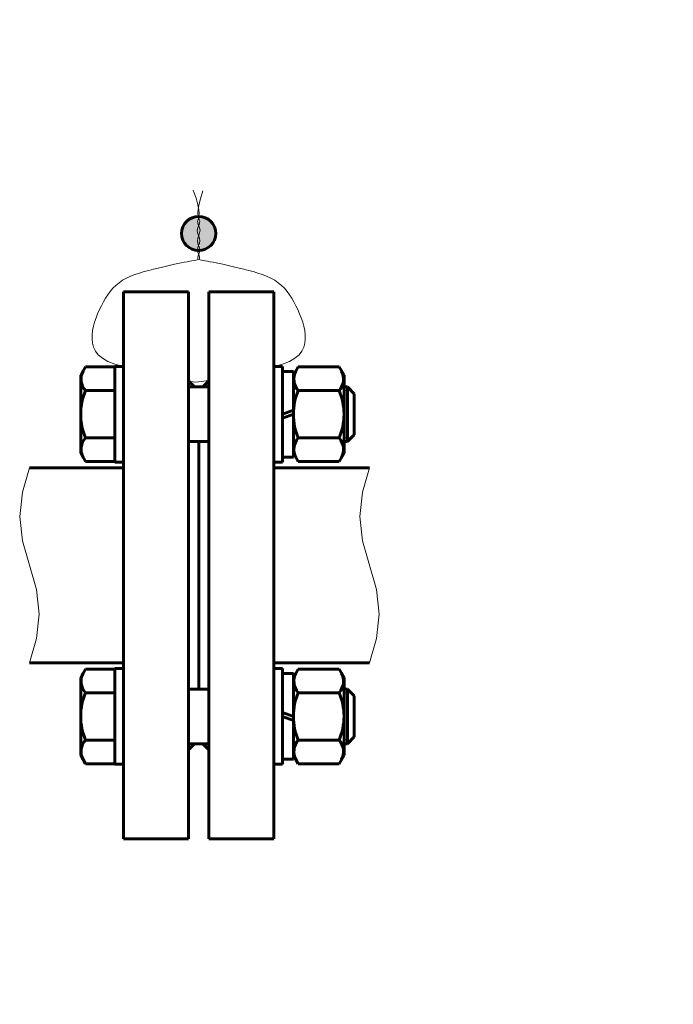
# Model space of a CAD drawing. Header units: millimetres. Extents: x 0 to 210, y 0 to 297.
# Tile 9 of 10: x 162 to 210, y 117 to 189. Entities that reach past the tile are written whole.
import ezdxf

# ---------------------------------------------------------------- set-up
doc = ezdxf.new("R2010")
doc.units = ezdxf.units.MM
for name, pattern in [('K5LT_BASIC', [0]), ('K5LT_THIN', [0]), ('K5LT_THIN_INCLUDED_TO_HATCHING', [0])]:
    doc.linetypes.add(name, pattern=pattern)
for name, color, linetype, true_color in [('C', 4, 'Continuous', 0x00ffff), ('FOR', 7, 'Continuous', 0xffffff), ('G', 3, 'Continuous', 0x00ff00), ('R', 1, 'Continuous', 0xff0000), ('WELDING', 7, 'Continuous', 0xffffff)]:
    doc.layers.add(name, color=color, linetype=linetype, true_color=true_color)
doc.layers.add('Системный слой', color=7, linetype='Continuous')

# ---------------------------------------------------------------- blocks, each defined once
blk = doc.blocks.new('U6')
at = {"layer": 'C', "color": 5, "linetype": 'K5LT_BASIC', "lineweight": 60, "true_color": 0x0000ff}
for p, q in [((162.93, 156.124), (187.792, 156.124)), ((162.93, 141.874), (187.792, 141.874))]:
    blk.add_line(p, q, dxfattribs=at)
blk = doc.blocks.new('U7')
at = {"layer": 'C', "color": 7, "linetype": 'K5LT_THIN_INCLUDED_TO_HATCHING', "lineweight": 18}
for p, q in [((162.93, 156.124), (162.426, 154.342)), ((162.426, 154.342), (162.217, 152.561)), ((162.217, 152.561), (162.426, 150.78)), ((162.426, 150.78), (162.93, 148.999)), ((162.93, 148.999), (163.434, 147.217)), ((163.434, 147.217), (163.642, 145.436)), ((163.642, 145.436), (163.434, 143.655)), ((163.434, 143.655), (162.93, 141.874))]:
    blk.add_line(p, q, dxfattribs=at)
blk = doc.blocks.new('U8')
at = {"layer": 'C', "color": 7, "linetype": 'K5LT_THIN_INCLUDED_TO_HATCHING', "lineweight": 18}
for p, q in [((187.792, 156.124), (187.288, 154.342)), ((187.288, 154.342), (187.08, 152.561)), ((187.08, 152.561), (187.288, 150.78)), ((187.288, 150.78), (187.792, 148.999)), ((187.792, 148.999), (188.296, 147.217)), ((188.296, 147.217), (188.505, 145.436)), ((188.505, 145.436), (188.296, 143.655)), ((188.296, 143.655), (187.792, 141.874))]:
    blk.add_line(p, q, dxfattribs=at)
blk = doc.blocks.new('WIPEOUTCOLORING0')
for points in [[(169.801, 158.047), (169.801, 162.047), (169.801, 162.047), (169.326, 162.047), (169.326, 162.047), (169.22, 162.091), (169.22, 162.091), (169.176, 162.197), (169.176, 162.197), (169.176, 163.511), (169.176, 163.511), (167.03, 163.511), (167.03, 163.511), (166.676, 162.897), (166.676, 162.897), (166.676, 160.047), (166.676, 160.047), (166.676, 157.197), (166.676, 157.197), (167.03, 156.583), (167.03, 156.583), (169.176, 156.583), (169.176, 156.583), (169.176, 157.897), (169.176, 157.897), (169.22, 158.003), (169.22, 158.003), (169.326, 158.047), (169.326, 158.047)], [(187.926, 158.547), (187.926, 160.047), (187.926, 160.047), (187.926, 161.547), (187.926, 161.547), (187.426, 162.047), (187.426, 162.047), (180.801, 162.047), (180.801, 162.047), (180.801, 158.047), (180.801, 158.047), (187.426, 158.047), (187.426, 158.047)]]:
    blk.add_wipeout(points)
blk = doc.blocks.new('WIPEOUTCOLORING1')
for points in [[(169.801, 135.95), (169.801, 139.95), (169.801, 139.95), (169.326, 139.95), (169.326, 139.95), (169.22, 139.994), (169.22, 139.994), (169.176, 140.1), (169.176, 140.1), (169.176, 141.414), (169.176, 141.414), (167.03, 141.414), (167.03, 141.414), (166.676, 140.8), (166.676, 140.8), (166.676, 137.95), (166.676, 137.95), (166.676, 135.1), (166.676, 135.1), (167.03, 134.486), (167.03, 134.486), (169.176, 134.486), (169.176, 134.486), (169.176, 135.8), (169.176, 135.8), (169.22, 135.906), (169.22, 135.906), (169.326, 135.95), (169.326, 135.95)], [(187.926, 136.45), (187.926, 137.95), (187.926, 137.95), (187.926, 139.45), (187.926, 139.45), (187.426, 139.95), (187.426, 139.95), (180.801, 139.95), (180.801, 139.95), (180.801, 135.95), (180.801, 135.95), (187.426, 135.95), (187.426, 135.95)]]:
    blk.add_wipeout(points)
blk = doc.blocks.new('U9')
blk.add_wipeout([(180.801, 128.999), (180.801, 168.999), (180.801, 168.999), (176.051, 168.999), (176.051, 168.999), (176.051, 162.499), (176.051, 162.499), (175.301, 161.749), (175.301, 161.749), (175.301, 136.249), (175.301, 136.249), (176.051, 135.499), (176.051, 135.499), (176.051, 128.999), (176.051, 128.999)])
at = {"layer": 'G', "color": 5, "linetype": 'K5LT_BASIC', "lineweight": 60, "true_color": 0x0000ff}
for p, q in [((180.801, 168.999), (176.051, 168.999)), ((180.801, 128.999), (176.051, 128.999))]:
    blk.add_line(p, q, dxfattribs=at)
blk.add_wipeout([(175.301, 136.249), (175.301, 161.749), (175.301, 161.749), (174.551, 162.499), (174.551, 162.499), (174.551, 168.999), (174.551, 168.999), (169.801, 168.999), (169.801, 168.999), (169.801, 128.999), (169.801, 128.999), (174.551, 128.999), (174.551, 128.999), (174.551, 135.499), (174.551, 135.499)])
for p, q in [((169.801, 168.999), (174.551, 168.999)), ((169.801, 128.999), (174.551, 128.999))]:
    blk.add_line(p, q, dxfattribs=at)
at = {"layer": 'FOR'}
for name in ['WIPEOUTCOLORING0', 'WIPEOUTCOLORING1']:
    blk.add_blockref(name, (0, 0), dxfattribs=at)
at = {"layer": 'G', "color": 5, "linetype": 'K5LT_BASIC', "lineweight": 60, "true_color": 0x0000ff}
for p, q in [((174.551, 128.999), (174.551, 168.999)), ((176.051, 128.999), (176.051, 168.999)), ((166.676, 162.897), (167.03, 163.511)), ((166.676, 160.047), (166.676, 162.897)), ((174.551, 162.499), (175.002, 162.047)), ((176.051, 162.047), (174.551, 162.047)), ((176.051, 162.499), (175.599, 162.047)), ((186.676, 161.547), (186.676, 160.047)), ((166.676, 160.047), (166.676, 157.197)), ((186.676, 158.547), (186.676, 160.047)), ((176.051, 158.047), (174.551, 158.047)), ((175.301, 139.95), (175.301, 158.047)), ((166.676, 157.197), (167.03, 156.583)), ((166.676, 140.8), (167.03, 141.414)), ((166.676, 137.95), (166.676, 140.8)), ((176.051, 139.95), (174.551, 139.95)), ((186.676, 139.45), (186.676, 137.95)), ((166.676, 137.95), (166.676, 135.1)), ((186.676, 136.45), (186.676, 137.95)), ((174.551, 135.499), (175.002, 135.95)), ((176.051, 135.95), (174.551, 135.95)), ((176.051, 135.499), (175.599, 135.95)), ((166.676, 135.1), (167.03, 134.486))]:
    blk.add_line(p, q, dxfattribs=at)
for centre, radius, start, end in [((167.92, 162.613), 1.219, 151.01917, 223.16363), ((171.084, 160.047), 4.408, 156.86268, 180), ((171.084, 160.047), 4.408, 180, 203.13732), ((167.92, 157.481), 1.219, 136.83637, 208.98083), ((167.92, 140.516), 1.219, 151.01917, 223.16363), ((171.084, 137.95), 4.408, 156.86268, 180), ((171.084, 137.95), 4.408, 180, 203.13732), ((167.92, 135.384), 1.219, 136.83637, 208.98083)]:
    blk.add_arc(centre, radius, start, end, dxfattribs=at)
for points in [[(169.801, 156.547), (169.801, 163.547), (169.801, 163.547), (169.176, 163.547), (169.176, 163.547), (169.176, 156.547), (169.176, 156.547)], [(181.426, 156.547), (181.426, 163.547), (181.426, 163.547), (180.801, 163.547), (180.801, 163.547), (180.801, 156.547), (180.801, 156.547)], [(185.926, 157.197), (185.926, 160.047), (185.926, 160.047), (185.926, 162.897), (185.926, 162.897), (185.571, 163.511), (185.571, 163.511), (182.58, 163.511), (182.58, 163.511), (182.226, 162.897), (182.226, 162.897), (182.226, 160.047), (182.226, 160.047), (182.226, 157.197), (182.226, 157.197), (182.58, 156.583), (182.58, 156.583), (185.571, 156.583), (185.571, 156.583)], [(169.801, 134.45), (169.801, 141.45), (169.801, 141.45), (169.176, 141.45), (169.176, 141.45), (169.176, 134.45), (169.176, 134.45)], [(181.426, 134.45), (181.426, 141.45), (181.426, 141.45), (180.801, 141.45), (180.801, 141.45), (180.801, 134.45), (180.801, 134.45)], [(185.926, 135.1), (185.926, 137.95), (185.926, 137.95), (185.926, 140.8), (185.926, 140.8), (185.571, 141.414), (185.571, 141.414), (182.58, 141.414), (182.58, 141.414), (182.226, 140.8), (182.226, 140.8), (182.226, 137.95), (182.226, 137.95), (182.226, 135.1), (182.226, 135.1), (182.58, 134.486), (182.58, 134.486), (185.571, 134.486), (185.571, 134.486)]]:
    blk.add_wipeout(points)
for p, q in [((169.801, 128.999), (169.801, 168.999)), ((180.801, 128.999), (180.801, 168.999)), ((167.03, 163.511), (169.176, 163.511)), ((169.176, 156.547), (169.176, 163.547)), ((169.176, 163.547), (169.801, 163.547)), ((180.801, 163.547), (181.426, 163.547)), ((185.571, 163.511), (185.926, 162.897)), ((185.926, 162.897), (185.926, 160.047)), ((185.926, 162.047), (186.176, 162.047)), ((186.176, 162.047), (186.676, 161.547)), ((186.176, 162.047), (186.176, 160.047)), ((167.03, 161.779), (169.176, 161.779)), ((185.926, 157.197), (185.926, 160.047)), ((186.176, 158.047), (186.176, 160.047)), ((186.176, 158.047), (186.676, 158.547)), ((167.03, 158.315), (169.176, 158.315)), ((185.926, 158.047), (186.176, 158.047)), ((185.571, 156.583), (185.926, 157.197)), ((167.03, 156.583), (169.176, 156.583)), ((169.801, 156.547), (169.176, 156.547)), ((181.426, 156.547), (180.801, 156.547)), ((167.03, 141.414), (169.176, 141.414)), ((169.801, 141.45), (169.176, 141.45)), ((169.176, 141.45), (169.176, 134.45)), ((181.426, 141.45), (180.801, 141.45)), ((185.571, 141.414), (185.926, 140.8)), ((185.926, 140.8), (185.926, 137.95)), ((185.926, 139.95), (186.176, 139.95)), ((186.176, 139.95), (186.676, 139.45)), ((186.176, 139.95), (186.176, 137.95)), ((167.03, 139.682), (169.176, 139.682)), ((185.926, 135.1), (185.926, 137.95)), ((186.176, 135.95), (186.176, 137.95)), ((167.03, 136.218), (169.176, 136.218)), ((186.176, 135.95), (186.676, 136.45)), ((185.926, 135.95), (186.176, 135.95)), ((185.571, 134.486), (185.926, 135.1)), ((167.03, 134.486), (169.176, 134.486)), ((169.176, 134.45), (169.801, 134.45)), ((180.801, 134.45), (181.426, 134.45))]:
    blk.add_line(p, q, dxfattribs=at)
for centre, radius, start, end in [((184.612, 162.622), 1.277, 318.68419, 27.13301), ((181.518, 160.047), 4.408, 0, 23.13732), ((181.518, 160.047), 4.408, 336.86268, 0), ((184.612, 157.472), 1.277, 332.86699, 41.31581), ((184.612, 140.525), 1.277, 318.68419, 27.13301), ((181.518, 137.95), 4.408, 0, 23.13732), ((181.518, 137.95), 4.408, 336.86268, 0), ((184.612, 135.375), 1.277, 332.86699, 41.31581)]:
    blk.add_arc(centre, radius, start, end, dxfattribs=at)
at = {"layer": 'R', "color": 7, "linetype": 'K5LT_THIN', "lineweight": 18}
for p, q in [((185.926, 161.777), (186.446, 161.777)), ((185.926, 158.318), (186.446, 158.318)), ((185.926, 139.679), (186.446, 139.679)), ((185.926, 136.221), (186.176, 136.221))]:
    blk.add_line(p, q, dxfattribs=at)
for points in [[(182.226, 160.047), (182.226, 163.185), (182.226, 163.185), (181.426, 163.185), (181.426, 163.185), (181.426, 160.047), (181.426, 160.047), (181.426, 156.91), (181.426, 156.91), (182.226, 156.91), (182.226, 156.91)], [(182.226, 137.95), (182.226, 141.088), (182.226, 141.088), (181.426, 141.088), (181.426, 141.088), (181.426, 137.95), (181.426, 137.95), (181.426, 134.813), (181.426, 134.813), (182.226, 134.813), (182.226, 134.813)]]:
    blk.add_wipeout(points)
at = {"layer": 'G', "color": 5, "linetype": 'K5LT_BASIC', "lineweight": 60, "true_color": 0x0000ff}
for p, q in [((181.426, 163.547), (181.426, 156.547)), ((182.226, 162.897), (182.58, 163.511)), ((182.58, 163.511), (185.571, 163.511)), ((182.226, 163.185), (181.426, 163.185)), ((182.226, 160.047), (182.226, 163.185)), ((182.58, 161.779), (185.571, 161.779)), ((182.226, 160.338), (181.426, 160.047)), ((181.426, 159.756), (182.226, 160.047)), ((182.226, 156.91), (182.226, 160.047)), ((182.58, 158.315), (185.571, 158.315)), ((182.226, 157.197), (182.58, 156.583)), ((181.426, 156.91), (182.226, 156.91)), ((182.58, 156.583), (185.571, 156.583)), ((181.426, 134.45), (181.426, 141.45)), ((182.226, 140.8), (182.58, 141.414)), ((182.58, 141.414), (185.571, 141.414)), ((181.426, 141.088), (182.226, 141.088)), ((182.226, 141.088), (182.226, 137.95)), ((182.58, 139.682), (185.571, 139.682)), ((181.426, 138.241), (182.226, 137.95)), ((182.226, 137.659), (181.426, 137.95)), ((182.226, 137.95), (182.226, 134.813)), ((182.58, 136.218), (185.571, 136.218)), ((182.226, 134.813), (181.426, 134.813)), ((182.226, 135.1), (182.58, 134.486)), ((182.58, 134.486), (185.571, 134.486))]:
    blk.add_line(p, q, dxfattribs=at)
for centre, radius, start, end in [((183.539, 162.622), 1.277, 152.86699, 221.31581), ((186.634, 160.047), 4.408, 156.86268, 180), ((186.634, 160.047), 4.408, 180, 203.13732), ((183.539, 157.472), 1.277, 138.68419, 207.13301), ((183.539, 140.525), 1.277, 152.86699, 221.31581), ((186.634, 137.95), 4.408, 156.86268, 180), ((186.634, 137.95), 4.408, 180, 203.13732), ((183.539, 135.375), 1.277, 138.68419, 207.13301)]:
    blk.add_arc(centre, radius, start, end, dxfattribs=at)
blk = doc.blocks.new('U5')
at = {"layer": 'FOR', "true_color": 0xff0000}
blk.add_hatch(color=1, dxfattribs=at).paths.add_polyline_path([(176.551, 173.268), (176.185, 174.152), (175.301, 174.518), (174.417, 174.152), (174.051, 173.268), (174.417, 172.384), (175.301, 172.018), (176.185, 172.384)])
at = {"layer": 'G', "color": 5, "linetype": 'K5LT_BASIC', "lineweight": 60, "true_color": 0x0000ff}
blk.add_circle((175.301, 173.268), 1.25, dxfattribs=at)
at = {"layer": 'WELDING', "color": 7, "linetype": 'K5LT_THIN', "lineweight": 18}
for points in [[(169.801, 163.547), (167.931, 163.953), (167.139, 165.501), (168.139, 168.095), (169.458, 170.05), (172.475, 170.765), (174.658, 171.288), (175.635, 171.312), (175.013, 172.102), (175.587, 172.698), (174.995, 173.545), (175.642, 174.15), (175.012, 174.675), (175.61, 176.377)], [(180.801, 163.547), (182.67, 163.953), (183.463, 165.501), (182.463, 168.095), (181.143, 170.05), (178.126, 170.765), (175.944, 171.288), (174.966, 171.312), (175.589, 172.102), (175.014, 172.698), (175.606, 173.545), (174.96, 174.15), (175.589, 174.675), (174.89, 176.431)]]:
    blk.add_open_spline(points, degree=3, dxfattribs=at)
at = {"layer": 'C'}
for name in ['U7', 'U6', 'U8']:
    blk.add_blockref(name, (0, 0), dxfattribs=at)
at = {"layer": 'Системный слой'}
blk.add_blockref('U9', (0, 0), dxfattribs=at)

msp = doc.modelspace()

# ---------------------------------------------------------------- linework, layer by layer
at = {"layer": 'WELDING', "color": 7, "linetype": 'K5LT_THIN', "lineweight": 18}
msp.add_open_spline([(174.551, 162.499), (175.002, 162.286), (175.549, 162.499), (176.051, 162.499)], degree=3, dxfattribs=at)

# ---------------------------------------------------------------- next in the draw order: block references
at = {"layer": 'Системный слой'}
msp.add_blockref('U5', (0, 0), dxfattribs=at)

doc.saveas('drawing.dxf')
